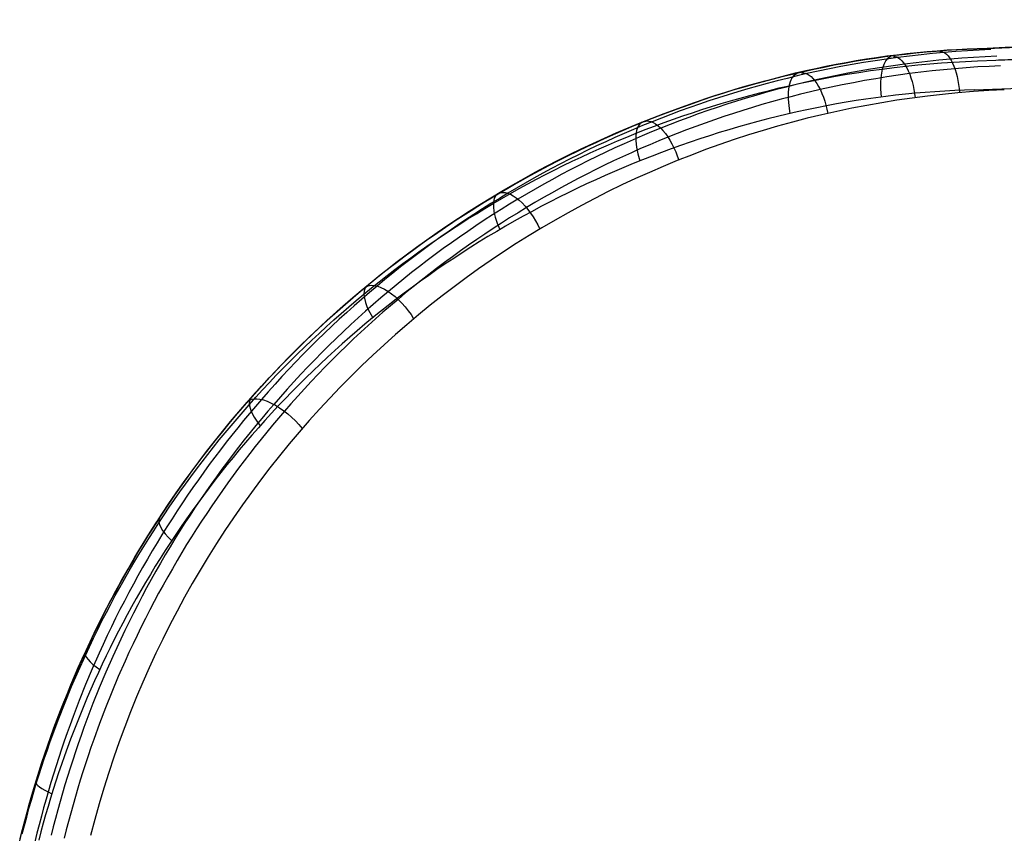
# Model space of a CAD drawing. Extents: x -19 to 1160, y -2382 to -1354.
# Tile 59 of 69: x 522 to 546, y -1373 to -1354. Entities that reach past the tile are written whole.
import ezdxf

# ---------------------------------------------------------------- set-up
doc = ezdxf.new("R2010")
doc.units = 0
doc.layers.add('1', color=7, linetype='CONTINUOUS')

msp = doc.modelspace()

# ---------------------------------------------------------------- linework, layer by layer
at = {"layer": '1', "color": 7}
for p, q in [((545.335, -1354.497, 49.714), (545.335, -1354.498, 57.219)), ((545.335, -1354.497, 57.219), (545.335, -1354.497, 49.714)), ((545.335, -1354.497, 49.921), (545.335, -1354.497, 49.714))]:
    msp.add_line(p, q, dxfattribs=at)
at = {"layer": '1', "color": 7, "extrusion": (0.937021, 0.037409, 0.347263)}
msp.add_lwpolyline([(-1375.174, -116.801), (-1375.18, -116.746), (-1375.188, -116.692), (-1375.197, -116.639), (-1375.202, -116.613), (-1375.208, -116.588), (-1375.214, -116.563), (-1375.22, -116.539), (-1375.227, -116.515), (-1375.234, -116.491), (-1375.242, -116.468), (-1375.25, -116.445), (-1375.258, -116.422), (-1375.267, -116.4), (-1375.276, -116.379), (-1375.286, -116.357), (-1375.296, -116.336), (-1375.306, -116.316), (-1375.317, -116.296), (-1375.328, -116.276), (-1375.34, -116.256), (-1375.352, -116.237), (-1375.364, -116.219), (-1375.377, -116.201), (-1375.39, -116.183), (-1375.404, -116.166), (-1375.418, -116.149), (-1375.432, -116.132), (-1375.447, -116.116), (-1375.462, -116.1), (-1375.478, -116.085), (-1375.494, -116.07), (-1375.51, -116.055), (-1375.527, -116.041), (-1375.544, -116.027), (-1375.562, -116.013), (-1375.58, -116), (-1375.598, -115.988), (-1375.617, -115.975), (-1375.636, -115.964), (-1375.656, -115.952), (-1375.676, -115.941), (-1375.696, -115.93), (-1375.717, -115.92), (-1375.738, -115.91), (-1375.76, -115.901), (-1375.782, -115.892), (-1375.804, -115.883), (-1375.827, -115.874), (-1375.85, -115.867), (-1375.874, -115.859), (-1375.898, -115.852), (-1375.922, -115.845), (-1375.947, -115.839), (-1375.972, -115.833), (-1375.998, -115.827), (-1376.05, -115.817), (-1376.104, -115.809), (-1376.159, -115.802)], dxfattribs=at)
at = {"layer": '1', "color": 7, "extrusion": (0.926948, 0.037738, 0.373288)}
msp.add_lwpolyline([(-1376.575, -137.71), (-1376.52, -137.707), (-1376.492, -137.704), (-1376.466, -137.702), (-1376.44, -137.698), (-1376.414, -137.695), (-1376.388, -137.691), (-1376.363, -137.686), (-1376.338, -137.681), (-1376.314, -137.676), (-1376.29, -137.67), (-1376.267, -137.663), (-1376.243, -137.656), (-1376.22, -137.649), (-1376.198, -137.641), (-1376.176, -137.633), (-1376.154, -137.625), (-1376.133, -137.616), (-1376.112, -137.606), (-1376.091, -137.596), (-1376.071, -137.586), (-1376.051, -137.575), (-1376.032, -137.564), (-1376.013, -137.552), (-1375.994, -137.54), (-1375.976, -137.527), (-1375.958, -137.514), (-1375.941, -137.5), (-1375.923, -137.486), (-1375.907, -137.472), (-1375.89, -137.457), (-1375.874, -137.441), (-1375.859, -137.426), (-1375.843, -137.409), (-1375.829, -137.393), (-1375.814, -137.376), (-1375.8, -137.358), (-1375.786, -137.34), (-1375.773, -137.321), (-1375.76, -137.302), (-1375.747, -137.283), (-1375.735, -137.263), (-1375.723, -137.243), (-1375.712, -137.222), (-1375.7, -137.201), (-1375.69, -137.179), (-1375.679, -137.157), (-1375.669, -137.134), (-1375.66, -137.111), (-1375.65, -137.088), (-1375.642, -137.064), (-1375.633, -137.039), (-1375.625, -137.014), (-1375.617, -136.989), (-1375.61, -136.963), (-1375.603, -136.937), (-1375.59, -136.883), (-1375.578, -136.827), (-1375.568, -136.769), (-1375.559, -136.71)], dxfattribs=at)
at = {"layer": '1', "color": 7, "extrusion": (0.506208, 0.781278, 0.365181)}
msp.add_lwpolyline([(-1183.612, 350.737), (-1183.613, 350.713), (-1183.613, 350.689), (-1183.615, 350.664), (-1183.617, 350.64), (-1183.619, 350.616), (-1183.622, 350.592), (-1183.626, 350.567), (-1183.63, 350.543), (-1183.635, 350.519), (-1183.64, 350.495), (-1183.646, 350.472), (-1183.653, 350.448), (-1183.66, 350.424), (-1183.667, 350.401), (-1183.675, 350.378), (-1183.683, 350.355), (-1183.692, 350.333), (-1183.702, 350.31), (-1183.711, 350.288), (-1183.722, 350.266), (-1183.732, 350.245), (-1183.743, 350.224), (-1183.755, 350.203), (-1183.767, 350.182), (-1183.779, 350.162), (-1183.792, 350.143), (-1183.805, 350.123), (-1183.819, 350.104), (-1183.833, 350.086), (-1183.847, 350.068), (-1183.861, 350.051), (-1183.876, 350.034), (-1183.894, 350.014), (-1183.913, 349.996), (-1183.932, 349.978), (-1183.951, 349.96), (-1183.97, 349.944), (-1183.99, 349.928), (-1184.01, 349.913), (-1184.03, 349.898), (-1184.05, 349.884), (-1184.071, 349.871), (-1184.091, 349.858), (-1184.111, 349.846), (-1184.132, 349.835), (-1184.152, 349.824), (-1184.173, 349.814), (-1184.193, 349.804), (-1184.213, 349.795), (-1184.232, 349.786), (-1184.252, 349.778), (-1184.272, 349.771), (-1184.291, 349.764), (-1184.311, 349.758), (-1184.33, 349.752), (-1184.349, 349.746), (-1184.369, 349.742), (-1184.388, 349.737), (-1184.407, 349.733), (-1184.427, 349.729), (-1184.446, 349.726), (-1184.465, 349.723), (-1184.485, 349.72), (-1184.505, 349.718), (-1184.539, 349.715), (-1184.574, 349.713), (-1184.61, 349.712), (-1184.628, 349.712), (-1184.646, 349.712), (-1184.664, 349.713), (-1184.682, 349.714), (-1184.7, 349.715), (-1184.718, 349.717), (-1184.737, 349.719), (-1184.755, 349.722), (-1184.774, 349.724), (-1184.792, 349.728), (-1184.811, 349.731), (-1184.83, 349.735), (-1184.848, 349.74), (-1184.867, 349.745), (-1184.886, 349.75), (-1184.905, 349.756), (-1184.924, 349.762), (-1184.943, 349.768), (-1184.962, 349.775), (-1184.982, 349.783), (-1185.001, 349.791), (-1185.02, 349.8), (-1185.04, 349.809), (-1185.059, 349.818), (-1185.079, 349.829), (-1185.098, 349.839)], dxfattribs=at)
at = {"layer": '1', "color": 7, "extrusion": (0.395194, 0.868462, 0.299323)}
msp.add_lwpolyline([(-1043.626, 344.249), (-1043.626, 344.223), (-1043.627, 344.197), (-1043.628, 344.171), (-1043.631, 344.144), (-1043.634, 344.118), (-1043.637, 344.092), (-1043.642, 344.066), (-1043.647, 344.04), (-1043.653, 344.014), (-1043.659, 343.988), (-1043.666, 343.963), (-1043.674, 343.937), (-1043.682, 343.912), (-1043.691, 343.887), (-1043.701, 343.863), (-1043.711, 343.838), (-1043.722, 343.814), (-1043.733, 343.79), (-1043.744, 343.767), (-1043.757, 343.743), (-1043.769, 343.721), (-1043.783, 343.698), (-1043.796, 343.676), (-1043.81, 343.655), (-1043.825, 343.634), (-1043.84, 343.613), (-1043.856, 343.593), (-1043.871, 343.573), (-1043.888, 343.554), (-1043.904, 343.536), (-1043.921, 343.518), (-1043.939, 343.501), (-1043.958, 343.483), (-1043.978, 343.465), (-1043.998, 343.449), (-1044.018, 343.433), (-1044.039, 343.417), (-1044.059, 343.403), (-1044.08, 343.389), (-1044.101, 343.376), (-1044.122, 343.363), (-1044.144, 343.352), (-1044.165, 343.34), (-1044.186, 343.33), (-1044.207, 343.32), (-1044.228, 343.31), (-1044.249, 343.301), (-1044.27, 343.293), (-1044.291, 343.286), (-1044.311, 343.278), (-1044.331, 343.272), (-1044.351, 343.266), (-1044.371, 343.26), (-1044.391, 343.255), (-1044.411, 343.251), (-1044.43, 343.247), (-1044.45, 343.243), (-1044.469, 343.24), (-1044.489, 343.237), (-1044.508, 343.235), (-1044.528, 343.233), (-1044.548, 343.231), (-1044.567, 343.23), (-1044.587, 343.229), (-1044.623, 343.228), (-1044.659, 343.229), (-1044.695, 343.23), (-1044.714, 343.232), (-1044.732, 343.233), (-1044.751, 343.235), (-1044.769, 343.238), (-1044.788, 343.24), (-1044.806, 343.244), (-1044.825, 343.247), (-1044.844, 343.251), (-1044.862, 343.255), (-1044.881, 343.26), (-1044.9, 343.265), (-1044.919, 343.271), (-1044.938, 343.277), (-1044.957, 343.284), (-1044.976, 343.291), (-1044.995, 343.298), (-1045.014, 343.306), (-1045.033, 343.314), (-1045.053, 343.323), (-1045.072, 343.333), (-1045.091, 343.343), (-1045.11, 343.353), (-1045.129, 343.365), (-1045.149, 343.376), (-1045.168, 343.388), (-1045.187, 343.401)], dxfattribs=at)
at = {"layer": '1', "color": 7, "extrusion": (0.282615, 0.933413, 0.221062)}
msp.add_lwpolyline([(-897.641, 292.96), (-897.642, 292.933), (-897.643, 292.905), (-897.645, 292.878), (-897.648, 292.851), (-897.652, 292.824), (-897.656, 292.797), (-897.662, 292.77), (-897.668, 292.743), (-897.674, 292.716), (-897.682, 292.69), (-897.69, 292.663), (-897.699, 292.637), (-897.708, 292.611), (-897.718, 292.586), (-897.729, 292.56), (-897.74, 292.535), (-897.752, 292.51), (-897.765, 292.486), (-897.778, 292.462), (-897.791, 292.438), (-897.806, 292.415), (-897.82, 292.392), (-897.835, 292.37), (-897.851, 292.348), (-897.867, 292.327), (-897.884, 292.306), (-897.901, 292.286), (-897.918, 292.266), (-897.936, 292.247), (-897.954, 292.229), (-897.973, 292.211), (-897.992, 292.194), (-898.012, 292.177), (-898.032, 292.161), (-898.053, 292.145), (-898.074, 292.13), (-898.095, 292.116), (-898.117, 292.103), (-898.138, 292.09), (-898.16, 292.078), (-898.182, 292.066), (-898.203, 292.055), (-898.225, 292.045), (-898.247, 292.036), (-898.268, 292.027), (-898.29, 292.018), (-898.311, 292.01), (-898.332, 292.003), (-898.353, 291.997), (-898.374, 291.991), (-898.395, 291.985), (-898.415, 291.98), (-898.435, 291.975), (-898.455, 291.971), (-898.475, 291.968), (-898.495, 291.965), (-898.515, 291.962), (-898.534, 291.96), (-898.554, 291.958), (-898.573, 291.956), (-898.593, 291.955), (-898.613, 291.955), (-898.632, 291.954), (-898.652, 291.954), (-898.689, 291.956), (-898.726, 291.958), (-898.745, 291.959), (-898.763, 291.961), (-898.782, 291.964), (-898.801, 291.966), (-898.819, 291.97), (-898.838, 291.973), (-898.857, 291.977), (-898.876, 291.981), (-898.895, 291.986), (-898.914, 291.991), (-898.933, 291.996), (-898.952, 292.002), (-898.971, 292.009), (-898.99, 292.016), (-899.01, 292.023), (-899.029, 292.031), (-899.048, 292.039), (-899.067, 292.048), (-899.086, 292.058), (-899.105, 292.068), (-899.125, 292.078), (-899.144, 292.089), (-899.163, 292.101), (-899.182, 292.113), (-899.201, 292.126), (-899.22, 292.139), (-899.239, 292.153), (-899.259, 292.168)], dxfattribs=at)
at = {"layer": '1', "color": 7}
for points in [[(545.428, -1354.525, 49.486), (545.146, -1354.538, 49.372), (544.865, -1354.554, 49.256), (544.584, -1354.573, 49.14), (544.304, -1354.596, 49.023), (544.024, -1354.621, 48.905), (543.745, -1354.65, 48.786), (543.467, -1354.682, 48.667), (543.189, -1354.717, 48.547), (542.912, -1354.755, 48.426), (542.636, -1354.796, 48.304), (542.361, -1354.84, 48.181), (542.087, -1354.887, 48.058), (541.813, -1354.937, 47.934), (541.54, -1354.991, 47.81), (541.269, -1355.047, 47.685), (540.998, -1355.106, 47.559), (540.758, -1355.161, 47.446), (540.519, -1355.219, 47.333), (540.281, -1355.279, 47.22), (540.043, -1355.341, 47.106), (539.807, -1355.405, 46.991), (539.571, -1355.472, 46.877), (539.336, -1355.541, 46.761), (539.103, -1355.612, 46.646), (538.87, -1355.686, 46.53), (538.638, -1355.762, 46.414), (538.407, -1355.84, 46.297), (538.177, -1355.92, 46.18), (537.947, -1356.003, 46.063), (537.719, -1356.088, 45.945), (537.492, -1356.175, 45.827), (537.266, -1356.264, 45.709), (537.041, -1356.356, 45.591), (536.817, -1356.449, 45.472), (536.594, -1356.545, 45.353), (536.372, -1356.643, 45.234), (536.151, -1356.743, 45.114), (535.931, -1356.845, 44.995), (535.713, -1356.949, 44.875), (535.495, -1357.056, 44.755), (535.279, -1357.164, 44.635), (535.063, -1357.275, 44.515), (534.849, -1357.388, 44.395), (534.636, -1357.503, 44.274), (534.424, -1357.62, 44.154), (534.214, -1357.738, 44.033), (534.004, -1357.859, 43.913), (533.796, -1357.983, 43.792), (533.59, -1358.107, 43.672), (533.385, -1358.234, 43.551), (533.181, -1358.363, 43.431), (532.978, -1358.493, 43.31), (532.777, -1358.626, 43.19), (532.576, -1358.761, 43.07), (532.378, -1358.898, 42.95), (532.18, -1359.036, 42.83), (531.984, -1359.177, 42.71), (531.789, -1359.32, 42.59), (531.595, -1359.464, 42.47), (531.403, -1359.611, 42.351), (531.212, -1359.759, 42.231), (531.023, -1359.91, 42.112), (530.835, -1360.062, 41.993), (530.648, -1360.217, 41.875), (530.463, -1360.373, 41.757), (530.279, -1360.531, 41.639), (530.097, -1360.691, 41.521), (529.916, -1360.854, 41.404), (529.737, -1361.018, 41.287), (529.559, -1361.184, 41.17), (529.382, -1361.351, 41.054), (529.207, -1361.521, 40.938), (529.034, -1361.693, 40.823), (528.862, -1361.866, 40.708), (528.692, -1362.042, 40.593), (528.523, -1362.219, 40.479), (528.356, -1362.398, 40.366), (528.19, -1362.579, 40.253), (528.026, -1362.762, 40.14), (527.863, -1362.947, 40.029), (527.718, -1363.115, 39.928), (527.574, -1363.285, 39.828), (527.432, -1363.457, 39.729), (527.291, -1363.629, 39.63), (527.151, -1363.804, 39.532), (527.013, -1363.979, 39.434), (526.876, -1364.157, 39.337), (526.74, -1364.336, 39.241), (526.606, -1364.516, 39.145), (526.474, -1364.697, 39.05), (526.343, -1364.881, 38.956), (526.213, -1365.065, 38.862), (526.085, -1365.251, 38.769), (525.958, -1365.439, 38.677), (525.833, -1365.628, 38.586), (525.709, -1365.818, 38.495), (525.587, -1366.01, 38.406), (525.467, -1366.203, 38.317), (525.348, -1366.398, 38.229), (525.23, -1366.594, 38.142), (525.115, -1366.791, 38.055), (525.001, -1366.99, 37.97), (524.888, -1367.19, 37.886), (524.778, -1367.392, 37.803), (524.669, -1367.595, 37.72), (524.561, -1367.799, 37.639), (524.455, -1368.005, 37.559), (524.351, -1368.212, 37.48), (524.249, -1368.421, 37.402), (524.149, -1368.631, 37.325), (524.05, -1368.842, 37.249), (523.953, -1369.054, 37.174), (523.788, -1369.43, 37.046), (523.628, -1369.81, 36.922), (523.473, -1370.194, 36.802), (523.398, -1370.387, 36.743), (523.325, -1370.581, 36.685), (523.253, -1370.776, 36.629), (523.182, -1370.972, 36.573), (523.113, -1371.169, 36.519), (523.046, -1371.367, 36.465), (522.98, -1371.565, 36.413), (522.916, -1371.765, 36.362), (522.853, -1371.965, 36.312), (522.791, -1372.166, 36.263), (522.732, -1372.368, 36.215), (522.674, -1372.57, 36.169), (522.617, -1372.774, 36.124), (522.562, -1372.978, 36.079), (522.509, -1373.182, 36.037), (522.457, -1373.388, 35.995), (522.407, -1373.594, 35.955)], [(545.567, -1354.687, 49.159), (545.287, -1354.7, 49.046), (545.009, -1354.716, 48.931), (544.73, -1354.736, 48.816), (544.453, -1354.758, 48.7), (544.176, -1354.783, 48.584), (543.899, -1354.812, 48.466), (543.624, -1354.844, 48.348), (543.349, -1354.878, 48.229), (543.074, -1354.916, 48.109), (542.801, -1354.957, 47.988), (542.528, -1355.001, 47.867), (542.256, -1355.048, 47.745), (541.985, -1355.098, 47.622), (541.715, -1355.151, 47.499), (541.446, -1355.207, 47.375), (541.177, -1355.266, 47.25), (540.94, -1355.32, 47.139), (540.703, -1355.378, 47.027), (540.466, -1355.437, 46.914), (540.231, -1355.499, 46.802), (539.997, -1355.563, 46.688), (539.763, -1355.63, 46.575), (539.53, -1355.698, 46.461), (539.299, -1355.769, 46.346), (539.068, -1355.842, 46.232), (538.838, -1355.918, 46.116), (538.609, -1355.996, 46.001), (538.381, -1356.076, 45.885), (538.154, -1356.158, 45.769), (537.927, -1356.242, 45.652), (537.702, -1356.329, 45.536), (537.478, -1356.418, 45.419), (537.255, -1356.509, 45.301), (537.033, -1356.602, 45.184), (536.812, -1356.697, 45.066), (536.592, -1356.794, 44.948), (536.373, -1356.894, 44.83), (536.155, -1356.996, 44.712), (535.938, -1357.099, 44.593), (535.722, -1357.205, 44.475), (535.508, -1357.313, 44.356), (535.294, -1357.423, 44.237), (535.082, -1357.536, 44.118), (534.871, -1357.65, 43.999), (534.661, -1357.766, 43.879), (534.452, -1357.884, 43.76), (534.244, -1358.005, 43.641), (534.038, -1358.127, 43.521), (533.833, -1358.251, 43.402), (533.63, -1358.377, 43.283), (533.428, -1358.505, 43.164), (533.227, -1358.636, 43.045), (533.027, -1358.768, 42.925), (532.828, -1358.902, 42.806), (532.631, -1359.038, 42.687), (532.435, -1359.176, 42.569), (532.241, -1359.316, 42.45), (532.048, -1359.458, 42.331), (531.856, -1359.601, 42.213), (531.665, -1359.747, 42.095), (531.476, -1359.895, 41.977), (531.288, -1360.045, 41.859), (531.102, -1360.196, 41.741), (530.917, -1360.35, 41.624), (530.733, -1360.505, 41.507), (530.551, -1360.663, 41.39), (530.37, -1360.822, 41.274), (530.191, -1360.983, 41.158), (530.013, -1361.147, 41.042), (529.836, -1361.312, 40.926), (529.661, -1361.479, 40.811), (529.488, -1361.647, 40.697), (529.316, -1361.818, 40.583), (529.145, -1361.991, 40.469), (528.977, -1362.165, 40.356), (528.809, -1362.342, 40.243), (528.643, -1362.52, 40.131), (528.479, -1362.7, 40.019), (528.317, -1362.882, 39.908), (528.156, -1363.066, 39.797), (528.012, -1363.233, 39.698), (527.869, -1363.402, 39.599), (527.728, -1363.572, 39.501), (527.588, -1363.744, 39.404), (527.449, -1363.917, 39.306), (527.312, -1364.092, 39.21), (527.177, -1364.268, 39.114), (527.042, -1364.446, 39.019), (526.909, -1364.625, 38.924), (526.778, -1364.806, 38.83), (526.648, -1364.988, 38.737), (526.519, -1365.171, 38.644), (526.392, -1365.356, 38.552), (526.267, -1365.543, 38.461), (526.143, -1365.73, 38.371), (526.02, -1365.92, 38.282), (525.899, -1366.11, 38.193), (525.78, -1366.302, 38.105), (525.662, -1366.496, 38.018), (525.546, -1366.69, 37.932), (525.431, -1366.887, 37.847), (525.318, -1367.084, 37.763), (525.207, -1367.283, 37.679), (525.097, -1367.484, 37.597), (524.989, -1367.685, 37.516), (524.883, -1367.888, 37.435), (524.778, -1368.093, 37.356), (524.675, -1368.299, 37.278), (524.574, -1368.506, 37.201), (524.474, -1368.714, 37.125), (524.376, -1368.924, 37.05), (524.28, -1369.135, 36.976), (524.116, -1369.508, 36.85), (523.958, -1369.885, 36.727), (523.805, -1370.266, 36.608), (523.658, -1370.651, 36.494), (523.587, -1370.845, 36.438), (523.517, -1371.039, 36.383), (523.449, -1371.235, 36.329), (523.382, -1371.431, 36.276), (523.317, -1371.628, 36.225), (523.253, -1371.826, 36.174), (523.191, -1372.025, 36.125), (523.13, -1372.224, 36.077), (523.071, -1372.425, 36.03), (523.013, -1372.626, 35.984), (522.957, -1372.827, 35.939), (522.903, -1373.03, 35.896), (522.85, -1373.233, 35.853), (522.799, -1373.437, 35.812)], [(526.801, -1363.873, 40.132), (527.005, -1363.62, 40.267), (527.214, -1363.369, 40.403), (527.426, -1363.12, 40.541), (527.643, -1362.873, 40.681), (527.862, -1362.628, 40.822), (528.086, -1362.386, 40.965), (528.314, -1362.146, 41.109), (528.545, -1361.909, 41.254), (528.78, -1361.674, 41.401), (529.018, -1361.441, 41.549), (529.26, -1361.212, 41.698), (529.506, -1360.985, 41.848), (529.755, -1360.762, 41.999), (530.008, -1360.541, 42.152), (530.265, -1360.323, 42.305), (530.525, -1360.109, 42.46), (530.722, -1359.95, 42.576), (530.921, -1359.794, 42.692), (531.121, -1359.639, 42.809), (531.324, -1359.487, 42.927), (531.528, -1359.336, 43.045), (531.735, -1359.187, 43.163), (531.942, -1359.04, 43.282), (532.152, -1358.895, 43.401), (532.363, -1358.752, 43.52), (532.576, -1358.611, 43.639), (532.791, -1358.473, 43.759), (533.006, -1358.336, 43.879), (533.224, -1358.201, 43.999), (533.443, -1358.068, 44.119), (533.663, -1357.938, 44.239), (533.885, -1357.809, 44.359), (534.108, -1357.683, 44.48), (534.332, -1357.559, 44.6), (534.557, -1357.437, 44.721), (534.784, -1357.317, 44.841), (535.012, -1357.2, 44.962), (535.241, -1357.084, 45.082), (535.471, -1356.971, 45.202), (535.702, -1356.861, 45.322), (535.934, -1356.752, 45.442), (536.167, -1356.646, 45.562), (536.401, -1356.542, 45.682), (536.635, -1356.44, 45.801), (536.871, -1356.341, 45.92), (537.108, -1356.245, 46.039), (537.345, -1356.15, 46.157), (537.583, -1356.058, 46.276), (537.821, -1355.969, 46.393), (538.061, -1355.881, 46.511), (538.3, -1355.797, 46.628), (538.541, -1355.715, 46.744), (538.782, -1355.635, 46.86), (539.023, -1355.558, 46.976), (539.265, -1355.483, 47.091), (539.507, -1355.411, 47.205), (539.75, -1355.342, 47.319), (539.993, -1355.275, 47.432), (540.236, -1355.211, 47.545), (540.479, -1355.149, 47.657), (540.723, -1355.09, 47.768), (540.967, -1355.034, 47.879), (541.21, -1354.98, 47.988), (541.454, -1354.929, 48.097), (541.698, -1354.881, 48.206), (541.942, -1354.836, 48.313), (542.186, -1354.793, 48.42), (542.43, -1354.753, 48.525), (542.674, -1354.716, 48.63), (542.917, -1354.681, 48.734), (543.161, -1354.65, 48.837), (543.404, -1354.621, 48.938), (543.647, -1354.596, 49.039), (543.889, -1354.573, 49.139), (544.131, -1354.553, 49.238), (544.373, -1354.536, 49.335), (544.614, -1354.522, 49.432), (544.855, -1354.51, 49.527), (545.095, -1354.502, 49.621), (545.335, -1354.497, 49.714)], [(533.558, -1357.999, 52.194), (533.797, -1357.859, 52.314), (534.038, -1357.721, 52.433), (534.28, -1357.586, 52.552), (534.524, -1357.453, 52.672), (534.769, -1357.323, 52.791), (535.016, -1357.196, 52.911), (535.264, -1357.071, 53.03), (535.513, -1356.949, 53.149), (535.764, -1356.83, 53.268), (536.016, -1356.713, 53.387), (536.269, -1356.599, 53.506), (536.524, -1356.488, 53.624), (536.779, -1356.379, 53.743), (537.036, -1356.273, 53.861), (537.293, -1356.17, 53.978), (537.552, -1356.07, 54.095), (537.789, -1355.981, 54.202), (538.026, -1355.895, 54.308), (538.264, -1355.811, 54.414), (538.503, -1355.729, 54.52), (538.742, -1355.65, 54.625), (538.982, -1355.574, 54.729), (539.223, -1355.499, 54.833), (539.464, -1355.428, 54.937), (539.706, -1355.358, 55.04), (539.948, -1355.292, 55.143), (540.191, -1355.228, 55.245), (540.434, -1355.166, 55.346), (540.678, -1355.107, 55.447), (540.922, -1355.051, 55.548), (541.166, -1354.997, 55.647), (541.41, -1354.946, 55.746), (541.655, -1354.897, 55.844), (541.9, -1354.851, 55.942), (542.145, -1354.808, 56.039), (542.391, -1354.767, 56.135), (542.636, -1354.73, 56.23), (542.882, -1354.695, 56.325), (543.127, -1354.662, 56.418), (543.373, -1354.633, 56.511), (543.618, -1354.606, 56.603), (543.864, -1354.582, 56.694), (544.11, -1354.561, 56.784), (544.355, -1354.543, 56.873), (544.6, -1354.527, 56.961), (544.845, -1354.515, 57.048), (545.09, -1354.505, 57.134), (545.335, -1354.498, 57.219)], [(522.102, -1373.404, 45.691), (522.155, -1373.2, 45.729), (522.209, -1372.998, 45.767), (522.264, -1372.796, 45.807), (522.322, -1372.595, 45.847), (522.381, -1372.394, 45.889), (522.441, -1372.194, 45.932), (522.503, -1371.995, 45.976), (522.567, -1371.797, 46.021), (522.632, -1371.6, 46.067), (522.699, -1371.403, 46.114), (522.768, -1371.207, 46.162), (522.838, -1371.012, 46.211), (522.983, -1370.624, 46.312), (523.133, -1370.24, 46.416), (523.29, -1369.859, 46.525), (523.453, -1369.482, 46.637), (523.621, -1369.108, 46.753), (523.719, -1368.899, 46.819), (523.818, -1368.691, 46.887), (523.919, -1368.484, 46.956), (524.022, -1368.279, 47.026), (524.127, -1368.075, 47.097), (524.233, -1367.872, 47.169), (524.342, -1367.67, 47.242), (524.452, -1367.47, 47.315), (524.563, -1367.271, 47.39), (524.677, -1367.074, 47.466), (524.792, -1366.877, 47.542), (524.908, -1366.682, 47.62), (525.027, -1366.489, 47.698), (525.146, -1366.297, 47.777), (525.268, -1366.106, 47.857), (525.391, -1365.916, 47.937), (525.516, -1365.728, 48.019), (525.642, -1365.541, 48.101), (525.77, -1365.356, 48.184), (525.899, -1365.172, 48.267), (526.03, -1364.989, 48.352), (526.163, -1364.808, 48.437), (526.296, -1364.628, 48.522), (526.432, -1364.45, 48.609), (526.569, -1364.273, 48.696), (526.707, -1364.097, 48.783), (526.846, -1363.923, 48.871), (526.988, -1363.751, 48.96), (527.13, -1363.58, 49.049), (527.274, -1363.41, 49.139), (527.419, -1363.242, 49.229), (527.566, -1363.075, 49.32), (527.727, -1362.895, 49.419), (527.89, -1362.717, 49.519), (528.054, -1362.541, 49.619), (528.22, -1362.366, 49.72), (528.388, -1362.194, 49.821), (528.557, -1362.023, 49.923), (528.728, -1361.853, 50.025), (528.9, -1361.686, 50.128), (529.073, -1361.521, 50.231), (529.248, -1361.357, 50.335), (529.425, -1361.195, 50.439), (529.603, -1361.035, 50.543), (529.782, -1360.877, 50.647), (529.963, -1360.721, 50.752), (530.145, -1360.566, 50.858), (530.328, -1360.414, 50.963), (530.513, -1360.263, 51.069), (530.7, -1360.114, 51.175), (530.887, -1359.967, 51.281), (531.076, -1359.822, 51.388), (531.267, -1359.679, 51.494), (531.458, -1359.538, 51.601), (531.651, -1359.398, 51.708), (531.845, -1359.261, 51.815), (532.041, -1359.125, 51.923), (532.238, -1358.992, 52.03), (532.436, -1358.86, 52.137), (532.635, -1358.73, 52.245), (532.835, -1358.602, 52.353), (533.037, -1358.476, 52.46), (533.24, -1358.352, 52.568), (533.444, -1358.23, 52.676), (533.651, -1358.109, 52.784), (533.858, -1357.991, 52.893), (534.067, -1357.874, 53.001), (534.277, -1357.759, 53.109), (534.488, -1357.646, 53.217), (534.701, -1357.535, 53.326), (534.914, -1357.426, 53.434), (535.129, -1357.32, 53.542), (535.344, -1357.215, 53.65), (535.561, -1357.113, 53.757), (535.778, -1357.012, 53.865), (535.997, -1356.914, 53.972), (536.217, -1356.817, 54.08), (536.437, -1356.723, 54.187), (536.659, -1356.631, 54.294), (536.882, -1356.541, 54.4), (537.105, -1356.453, 54.507), (537.33, -1356.367, 54.613), (537.556, -1356.284, 54.719), (537.782, -1356.202, 54.825), (538.009, -1356.123, 54.93), (538.238, -1356.046, 55.036), (538.467, -1355.971, 55.14), (538.697, -1355.898, 55.245), (538.928, -1355.828, 55.349), (539.159, -1355.759, 55.453), (539.392, -1355.693, 55.557), (539.625, -1355.629, 55.66), (539.86, -1355.568, 55.763), (540.095, -1355.508, 55.865), (540.33, -1355.451, 55.967), (540.567, -1355.396, 56.069), (540.844, -1355.335, 56.187), (541.123, -1355.277, 56.305), (541.402, -1355.222, 56.422), (541.682, -1355.17, 56.538), (541.963, -1355.121, 56.654), (542.245, -1355.076, 56.769), (542.528, -1355.034, 56.883), (542.812, -1354.994, 56.997), (543.096, -1354.958, 57.11), (543.381, -1354.926, 57.222), (543.666, -1354.896, 57.334), (543.953, -1354.87, 57.444), (544.239, -1354.847, 57.554), (544.526, -1354.827, 57.663), (544.814, -1354.811, 57.772), (545.102, -1354.798, 57.879)], [(545.66, -1354.917, 48.951), (545.383, -1354.93, 48.838), (545.108, -1354.945, 48.725), (544.832, -1354.965, 48.612), (544.558, -1354.987, 48.497), (544.283, -1355.012, 48.381), (544.01, -1355.04, 48.265), (543.737, -1355.072, 48.148), (543.464, -1355.106, 48.03), (543.193, -1355.144, 47.912), (542.922, -1355.184, 47.793), (542.652, -1355.228, 47.673), (542.383, -1355.274, 47.552), (542.115, -1355.324, 47.431), (541.847, -1355.376, 47.309), (541.581, -1355.432, 47.186), (541.315, -1355.49, 47.063), (541.08, -1355.545, 46.953), (540.845, -1355.602, 46.842), (540.611, -1355.661, 46.731), (540.378, -1355.722, 46.619), (540.146, -1355.786, 46.507), (539.914, -1355.852, 46.395), (539.684, -1355.92, 46.282), (539.454, -1355.99, 46.169), (539.226, -1356.063, 46.055), (538.998, -1356.138, 45.942), (538.771, -1356.215, 45.827), (538.545, -1356.295, 45.713), (538.32, -1356.376, 45.598), (538.096, -1356.46, 45.483), (537.873, -1356.546, 45.367), (537.651, -1356.634, 45.252), (537.43, -1356.724, 45.136), (537.21, -1356.817, 45.02), (536.991, -1356.911, 44.903), (536.773, -1357.008, 44.787), (536.556, -1357.107, 44.67), (536.34, -1357.208, 44.553), (536.125, -1357.311, 44.436), (535.912, -1357.416, 44.318), (535.699, -1357.523, 44.201), (535.488, -1357.632, 44.083), (535.277, -1357.744, 43.966), (535.068, -1357.857, 43.848), (534.86, -1357.973, 43.73), (534.653, -1358.09, 43.612), (534.447, -1358.21, 43.494), (534.243, -1358.331, 43.376), (534.04, -1358.454, 43.258), (533.838, -1358.58, 43.14), (533.638, -1358.707, 43.023), (533.439, -1358.836, 42.905), (533.241, -1358.967, 42.787), (533.044, -1359.1, 42.67), (532.849, -1359.235, 42.552), (532.655, -1359.372, 42.435), (532.462, -1359.511, 42.317), (532.27, -1359.652, 42.2), (532.08, -1359.795, 42.083), (531.891, -1359.939, 41.966), (531.704, -1360.086, 41.85), (531.518, -1360.235, 41.733), (531.333, -1360.385, 41.617), (531.15, -1360.538, 41.501), (530.968, -1360.692, 41.385), (530.787, -1360.848, 41.27), (530.608, -1361.006, 41.155), (530.43, -1361.166, 41.04), (530.254, -1361.328, 40.926), (530.079, -1361.492, 40.812), (529.906, -1361.658, 40.699), (529.734, -1361.825, 40.585), (529.564, -1361.995, 40.473), (529.395, -1362.166, 40.36), (529.227, -1362.339, 40.249), (529.062, -1362.514, 40.137), (528.897, -1362.691, 40.027), (528.735, -1362.87, 39.916), (528.573, -1363.05, 39.807), (528.414, -1363.232, 39.697), (528.271, -1363.398, 39.599), (528.13, -1363.566, 39.502), (527.99, -1363.735, 39.405), (527.852, -1363.905, 39.309), (527.714, -1364.077, 39.213), (527.579, -1364.251, 39.117), (527.444, -1364.425, 39.023), (527.311, -1364.602, 38.929), (527.18, -1364.779, 38.835), (527.049, -1364.958, 38.743), (526.921, -1365.139, 38.651), (526.793, -1365.321, 38.559), (526.667, -1365.504, 38.469), (526.543, -1365.689, 38.379), (526.42, -1365.875, 38.29), (526.299, -1366.063, 38.202), (526.179, -1366.252, 38.114), (526.061, -1366.442, 38.027), (525.944, -1366.634, 37.942), (525.829, -1366.827, 37.857), (525.716, -1367.021, 37.773), (525.604, -1367.217, 37.69), (525.494, -1367.414, 37.608), (525.385, -1367.613, 37.527), (525.278, -1367.813, 37.446), (525.173, -1368.014, 37.367), (525.069, -1368.216, 37.289), (524.967, -1368.42, 37.212), (524.867, -1368.625, 37.136), (524.769, -1368.832, 37.061), (524.672, -1369.04, 36.987), (524.577, -1369.249, 36.915), (524.415, -1369.618, 36.79), (524.258, -1369.992, 36.669), (524.107, -1370.369, 36.552), (523.961, -1370.75, 36.439), (523.822, -1371.134, 36.33), (523.754, -1371.327, 36.277), (523.688, -1371.522, 36.226), (523.624, -1371.717, 36.175), (523.561, -1371.913, 36.125), (523.499, -1372.109, 36.077), (523.439, -1372.307, 36.029), (523.381, -1372.505, 35.983), (523.324, -1372.704, 35.938), (523.269, -1372.903, 35.894), (523.215, -1373.104, 35.851), (523.163, -1373.305, 35.809), (523.112, -1373.506, 35.769)], [(545.027, -1355.496, 58.156), (544.791, -1355.503, 58.071), (544.554, -1355.512, 57.984), (544.317, -1355.525, 57.896), (544.08, -1355.54, 57.807), (543.843, -1355.557, 57.718), (543.606, -1355.578, 57.627), (543.368, -1355.601, 57.535), (543.131, -1355.626, 57.443), (542.893, -1355.655, 57.349), (542.656, -1355.686, 57.255), (542.418, -1355.719, 57.16), (542.181, -1355.755, 57.064), (541.943, -1355.794, 56.967), (541.706, -1355.835, 56.869), (541.469, -1355.879, 56.771), (541.232, -1355.926, 56.672), (540.995, -1355.975, 56.572), (540.759, -1356.026, 56.472), (540.523, -1356.08, 56.37), (540.287, -1356.137, 56.269), (540.052, -1356.196, 56.166), (539.817, -1356.257, 56.063), (539.582, -1356.321, 55.96), (539.348, -1356.387, 55.856), (539.114, -1356.455, 55.751), (538.881, -1356.526, 55.646), (538.649, -1356.6, 55.54), (538.417, -1356.675, 55.434), (538.185, -1356.753, 55.328), (537.954, -1356.834, 55.221), (537.724, -1356.916, 55.114), (537.495, -1357.001, 55.006), (537.266, -1357.089, 54.898), (537.039, -1357.178, 54.79), (536.812, -1357.27, 54.682), (536.585, -1357.364, 54.573), (536.36, -1357.46, 54.464), (536.136, -1357.558, 54.355), (535.912, -1357.659, 54.245), (535.69, -1357.761, 54.136), (535.468, -1357.866, 54.026), (535.248, -1357.973, 53.916), (535.028, -1358.082, 53.806), (534.81, -1358.193, 53.696), (534.593, -1358.307, 53.586), (534.377, -1358.422, 53.476), (534.162, -1358.539, 53.366), (533.949, -1358.659, 53.256), (533.737, -1358.78, 53.146), (533.526, -1358.904, 53.036), (533.316, -1359.029, 52.926), (533.108, -1359.157, 52.817), (532.901, -1359.286, 52.707), (532.695, -1359.417, 52.598), (532.491, -1359.551, 52.488), (532.289, -1359.686, 52.379), (532.088, -1359.823, 52.271), (531.889, -1359.962, 52.162), (531.691, -1360.103, 52.054), (531.495, -1360.245, 51.946), (531.3, -1360.39, 51.838), (531.107, -1360.536, 51.731), (530.916, -1360.684, 51.624), (530.727, -1360.834, 51.518), (530.539, -1360.986, 51.412), (530.353, -1361.139, 51.306), (530.169, -1361.294, 51.201), (529.987, -1361.451, 51.096), (529.807, -1361.61, 50.992), (529.628, -1361.77, 50.889), (529.452, -1361.931, 50.786), (529.277, -1362.095, 50.683), (529.104, -1362.259, 50.581), (528.933, -1362.425, 50.48), (528.764, -1362.593, 50.38), (528.596, -1362.762, 50.28), (528.431, -1362.932, 50.181), (528.268, -1363.104, 50.082), (528.106, -1363.277, 49.984), (527.947, -1363.452, 49.887), (527.789, -1363.627, 49.791), (527.634, -1363.804, 49.696), (527.48, -1363.982, 49.601), (527.329, -1364.161, 49.508), (527.179, -1364.341, 49.415), (527.032, -1364.523, 49.323), (526.887, -1364.705, 49.232), (526.743, -1364.889, 49.142), (526.602, -1365.073, 49.053), (526.463, -1365.258, 48.965), (526.326, -1365.445, 48.878), (526.191, -1365.632, 48.792), (526.058, -1365.82, 48.707), (525.927, -1366.009, 48.623), (525.798, -1366.198, 48.541), (525.672, -1366.389, 48.459), (525.547, -1366.58, 48.379), (525.425, -1366.772, 48.299), (525.305, -1366.964, 48.221), (525.187, -1367.157, 48.144), (525.071, -1367.351, 48.068), (524.957, -1367.546, 47.994), (524.846, -1367.741, 47.92), (524.736, -1367.936, 47.848), (524.629, -1368.132, 47.777), (524.524, -1368.329, 47.707), (524.42, -1368.526, 47.638), (524.319, -1368.724, 47.571), (524.22, -1368.922, 47.505), (524.123, -1369.12, 47.44), (524.028, -1369.319, 47.376), (523.935, -1369.519, 47.313), (523.845, -1369.718, 47.251), (523.756, -1369.918, 47.191), (523.669, -1370.119, 47.132), (523.584, -1370.32, 47.074), (523.502, -1370.521, 47.018), (523.421, -1370.722, 46.962), (523.342, -1370.923, 46.908), (523.265, -1371.125, 46.855), (523.191, -1371.327, 46.803), (523.118, -1371.529, 46.753), (523.047, -1371.731, 46.704), (522.978, -1371.934, 46.656), (522.912, -1372.136, 46.609), (522.847, -1372.339, 46.564), (522.784, -1372.541, 46.519), (522.723, -1372.744, 46.477), (522.664, -1372.947, 46.435), (522.606, -1373.149, 46.394), (522.551, -1373.352, 46.355), (522.498, -1373.555, 46.317)], [(545.749, -1355.496, 48.786), (545.376, -1355.515, 48.643), (545.005, -1355.539, 48.496), (544.634, -1355.569, 48.348), (544.264, -1355.605, 48.197), (543.896, -1355.646, 48.044), (543.529, -1355.693, 47.889), (543.163, -1355.746, 47.732), (542.799, -1355.805, 47.573), (542.436, -1355.869, 47.412), (542.074, -1355.939, 47.249), (541.714, -1356.014, 47.085), (541.356, -1356.095, 46.919), (540.999, -1356.181, 46.751), (540.645, -1356.273, 46.582), (540.291, -1356.37, 46.411), (539.94, -1356.472, 46.239), (539.591, -1356.58, 46.066), (539.243, -1356.693, 45.892), (538.898, -1356.812, 45.717), (538.554, -1356.935, 45.54), (538.213, -1357.064, 45.363), (537.874, -1357.198, 45.185), (537.537, -1357.337, 45.006), (537.203, -1357.482, 44.827), (536.871, -1357.631, 44.647), (536.541, -1357.785, 44.466), (536.214, -1357.945, 44.285), (535.889, -1358.109, 44.104), (535.567, -1358.278, 43.922), (535.248, -1358.452, 43.74), (534.931, -1358.631, 43.559), (534.617, -1358.815, 43.377), (534.306, -1359.004, 43.195), (533.998, -1359.197, 43.013), (533.693, -1359.396, 42.832), (533.39, -1359.599, 42.651), (533.091, -1359.806, 42.47), (532.795, -1360.018, 42.29), (532.502, -1360.235, 42.11), (532.213, -1360.457, 41.931), (531.926, -1360.682, 41.752), (531.643, -1360.913, 41.575), (531.364, -1361.148, 41.398), (531.088, -1361.387, 41.222), (530.815, -1361.631, 41.048), (530.546, -1361.879, 40.874), (530.281, -1362.131, 40.702), (530.019, -1362.388, 40.53), (529.761, -1362.649, 40.361), (529.507, -1362.914, 40.192), (529.257, -1363.184, 40.026), (529.011, -1363.458, 39.86), (528.769, -1363.735, 39.697), (528.53, -1364.017, 39.535), (528.296, -1364.303, 39.375), (528.066, -1364.593, 39.217), (527.841, -1364.887, 39.061), (527.619, -1365.185, 38.907), (527.402, -1365.487, 38.756), (527.19, -1365.793, 38.606), (526.982, -1366.102, 38.459), (526.778, -1366.416, 38.314), (526.579, -1366.733, 38.172), (526.385, -1367.054, 38.032), (526.195, -1367.379, 37.895), (526.01, -1367.708, 37.761), (525.83, -1368.04, 37.63), (525.655, -1368.376, 37.501), (525.484, -1368.715, 37.376), (525.319, -1369.058, 37.253), (525.159, -1369.405, 37.134), (525.003, -1369.755, 37.018), (524.853, -1370.108, 36.905), (524.709, -1370.465, 36.795), (524.569, -1370.825, 36.689), (524.435, -1371.189, 36.587), (524.306, -1371.556, 36.488), (524.183, -1371.927, 36.393), (524.065, -1372.3, 36.302), (523.953, -1372.677, 36.214), (523.846, -1373.057, 36.131), (523.745, -1373.44, 36.051)], [(522.055, -1373.512, 45.466), (522.108, -1373.301, 45.502), (522.163, -1373.09, 45.54), (522.22, -1372.879, 45.579), (522.279, -1372.668, 45.619), (522.34, -1372.457, 45.66), (522.403, -1372.246, 45.703), (522.469, -1372.035, 45.746), (522.536, -1371.824, 45.792), (522.605, -1371.613, 45.838), (522.676, -1371.402, 45.885), (522.749, -1371.192, 45.934), (522.824, -1370.981, 45.984), (522.901, -1370.771, 46.035), (522.98, -1370.561, 46.088), (523.061, -1370.351, 46.142), (523.145, -1370.142, 46.196), (523.23, -1369.932, 46.253), (523.317, -1369.724, 46.31), (523.407, -1369.515, 46.368), (523.499, -1369.307, 46.428), (523.592, -1369.099, 46.489), (523.688, -1368.891, 46.551), (523.786, -1368.684, 46.614), (523.886, -1368.478, 46.679), (523.988, -1368.272, 46.744), (524.092, -1368.066, 46.811), (524.198, -1367.861, 46.879), (524.307, -1367.657, 46.948), (524.417, -1367.453, 47.019), (524.53, -1367.249, 47.09), (524.645, -1367.046, 47.163), (524.762, -1366.844, 47.237), (524.881, -1366.643, 47.312), (525.003, -1366.442, 47.388), (525.126, -1366.242, 47.465), (525.252, -1366.042, 47.543), (525.38, -1365.843, 47.623), (525.51, -1365.645, 47.703), (525.643, -1365.448, 47.785), (525.777, -1365.252, 47.868), (525.914, -1365.057, 47.952), (526.053, -1364.862, 48.037), (526.194, -1364.668, 48.123), (526.337, -1364.476, 48.21), (526.482, -1364.284, 48.298), (526.63, -1364.094, 48.387), (526.779, -1363.904, 48.476), (526.931, -1363.715, 48.567), (527.085, -1363.528, 48.659), (527.24, -1363.342, 48.751), (527.398, -1363.157, 48.845), (527.558, -1362.973, 48.939), (527.72, -1362.791, 49.034), (527.884, -1362.609, 49.129), (528.05, -1362.43, 49.226), (528.218, -1362.251, 49.323), (528.388, -1362.074, 49.421), (528.559, -1361.898, 49.52), (528.733, -1361.724, 49.619), (528.909, -1361.551, 49.719), (529.087, -1361.38, 49.82), (529.267, -1361.21, 49.921), (529.448, -1361.042, 50.022), (529.632, -1360.876, 50.125), (529.818, -1360.711, 50.228), (530.005, -1360.548, 50.331), (530.194, -1360.386, 50.435), (530.385, -1360.227, 50.539), (530.578, -1360.069, 50.644), (530.754, -1359.928, 50.739), (530.932, -1359.788, 50.834), (531.111, -1359.65, 50.93), (531.291, -1359.514, 51.026), (531.473, -1359.379, 51.122), (531.656, -1359.245, 51.219), (531.84, -1359.113, 51.315), (532.026, -1358.983, 51.412), (532.213, -1358.854, 51.51), (532.401, -1358.727, 51.607), (532.591, -1358.602, 51.704), (532.782, -1358.478, 51.802), (532.974, -1358.356, 51.9), (533.168, -1358.235, 51.998), (533.362, -1358.116, 52.096), (533.558, -1357.999, 52.194)], [(522.04, -1373.568, 36.725), (522.092, -1373.359, 36.766), (522.146, -1373.151, 36.808), (522.201, -1372.942, 36.851), (522.259, -1372.733, 36.896), (522.318, -1372.524, 36.942), (522.38, -1372.315, 36.99), (522.443, -1372.106, 37.039), (522.509, -1371.897, 37.089), (522.576, -1371.688, 37.141), (522.646, -1371.479, 37.194), (522.717, -1371.271, 37.248), (522.79, -1371.062, 37.304), (522.866, -1370.854, 37.361), (522.943, -1370.646, 37.42), (523.023, -1370.438, 37.48), (523.105, -1370.23, 37.541), (523.188, -1370.022, 37.604), (523.274, -1369.815, 37.668), (523.362, -1369.608, 37.733), (523.452, -1369.401, 37.799), (523.544, -1369.194, 37.867), (523.638, -1368.988, 37.936), (523.734, -1368.782, 38.007), (523.833, -1368.576, 38.079), (523.933, -1368.371, 38.152), (524.036, -1368.166, 38.226), (524.141, -1367.962, 38.302), (524.248, -1367.758, 38.378), (524.357, -1367.554, 38.457), (524.469, -1367.351, 38.536), (524.583, -1367.149, 38.617), (524.698, -1366.947, 38.698), (524.816, -1366.745, 38.781), (524.937, -1366.544, 38.866), (525.059, -1366.344, 38.951), (525.184, -1366.144, 39.038), (525.311, -1365.945, 39.126), (525.484, -1365.681, 39.245), (525.66, -1365.418, 39.366), (525.84, -1365.157, 39.489), (526.025, -1364.897, 39.614), (526.213, -1364.639, 39.741), (526.405, -1364.382, 39.869), (526.601, -1364.127, 40), (526.801, -1363.873, 40.132)]]:
    msp.add_polyline3d(points, dxfattribs=at)
at = {"layer": '1', "color": 7, "extrusion": (0, 0, -1)}
for centre, radius, start, end in [((-571.681, -2014.471, -57.074), 660.5, 87.713965, 91.705077), ((-546.332, -1379.477, -46.699), 25, 26.2711, 71.6113)]:
    msp.add_arc(centre, radius, start, end, dxfattribs=at)
at = {"layer": '1', "color": 7, "extrusion": (-0.010501, -0.991873, 0.126798)}
msp.add_arc((593.754, -205.615, 1344.066), 90.59, 93.02415, 112.11906, dxfattribs=at)
at = {"layer": '1', "color": 7, "extrusion": (-0.010565, -0.990417, 0.137701)}
msp.add_arc((593.855, -220.246, 1343.636), 97.383, 93.02512, 110.49923, dxfattribs=at)
at = {"layer": '1', "color": 7, "extrusion": (0.01059, 0.990292, -0.138601)}
msp.add_arc((-593.891, -221.408, -1343.896), 97.986, 69.48918, 86.97329, dxfattribs=at)
at = {"layer": '1', "color": 7, "extrusion": (-0.010553, -0.991798, 0.127378)}
msp.add_arc((593.81, -206.136, 1344.163), 89.596, 93.02363, 112.17308, dxfattribs=at)
at = {"layer": '1', "color": 7, "extrusion": (0.921913, 0.123041, 0.367339)}
msp.add_arc((-1415.628, -79.464, 354.643), 1, 0.6594, 85.9486, dxfattribs=at)
at = {"layer": '1', "color": 7, "extrusion": (-0.910751, -0.119675, -0.395235)}
msp.add_arc((1414.894, -98.235, -351.772), 0.991, 179.769, 273.3639, dxfattribs=at)
at = {"layer": '1', "color": 7, "extrusion": (-0.919551, -0.07865, -0.38502)}
msp.add_arc((1397.014, -118.862, -412.851), 0.991, 179.4947, 272.1763, dxfattribs=at)
at = {"layer": '1', "color": 7, "extrusion": (0.010488, 0.990641, -0.136087)}
msp.add_arc((-593.752, -217.953, -1345.008), 98.127, 69.47533, 86.96842, dxfattribs=at)
at = {"layer": '1', "color": 7, "extrusion": (0.9001, 0.205922, 0.383949)}
msp.add_arc((-1442.575, -35.143, 228.987), 0.999, 0.4713, 83.8712, dxfattribs=at)
at = {"layer": '1', "color": 7, "extrusion": (-0.888629, -0.199414, -0.413004)}
msp.add_arc((1441.624, -51.846, -230.162), 0.99, 180.5926, 275.8829, dxfattribs=at)
at = {"layer": '1', "color": 7, "extrusion": (0.849432, 0.340381, 0.403244)}
msp.add_arc((-1459.711, 51.7, 16.241), 0.998, 0.0049, 80.9657, dxfattribs=at)
at = {"layer": '1', "color": 7, "extrusion": (-0.836495, -0.333267, -0.434982)}
msp.add_arc((1459.717, 42.787, -17.304), 0.99, 181.4225, 280.5115, dxfattribs=at)
at = {"layer": '1', "color": 7, "extrusion": (0.784108, 0.466347, 0.409506)}
msp.add_arc((-1440.9, 144.095, -193.557), 0.998, 359.8786, 76.784, dxfattribs=at)
at = {"layer": '1', "color": 7, "extrusion": (-0.770577, -0.45811, -0.44311)}
msp.add_arc((1440.941, 143.902, 191.37), 0.991, 181.0471, 284.9542, dxfattribs=at)
at = {"layer": '1', "color": 7, "extrusion": (-0.692613, -0.575071, -0.435408)}
msp.add_arc((1386.326, 238.806, 396.455), 0.994, 179.9774, 289.4565, dxfattribs=at)
at = {"layer": '1', "color": 7, "extrusion": (0.70599, 0.58381, 0.400928)}
msp.add_arc((-1387.242, 229.962, -399.385), 0.998, 359.9505, 71.8081, dxfattribs=at)
at = {"layer": '1', "color": 7, "extrusion": (0.614077, 0.694454, 0.375024)}
msp.add_arc((-1299.075, 297.221, -604.13), 0.999, 0.0262, 66.8736, dxfattribs=at)
at = {"layer": '1', "color": 7, "extrusion": (-0.601647, -0.686211, -0.408822)}
msp.add_arc((1296.226, 313.849, 601.317), 0.997, 178.9213, 294.2865, dxfattribs=at)
at = {"layer": '1', "color": 7, "extrusion": (0.51578, 0.789233, 0.33329)}
msp.add_arc((-1187.992, 330.168, -791.063), 1.003, 0.1847, 62.7664, dxfattribs=at)
at = {"layer": '1', "color": 7, "extrusion": (0.402125, 0.874258, 0.271971)}
msp.add_arc((-1048.807, 323.508, -973.677), 1.008, 0.4442, 59.088, dxfattribs=at)
at = {"layer": '1', "color": 7, "extrusion": (0.287083, 0.936767, 0.200127)}
msp.add_arc((-902.569, 276.707, -1126.25), 1.013, 0.4029, 56.3073, dxfattribs=at)

doc.saveas('drawing.dxf')
